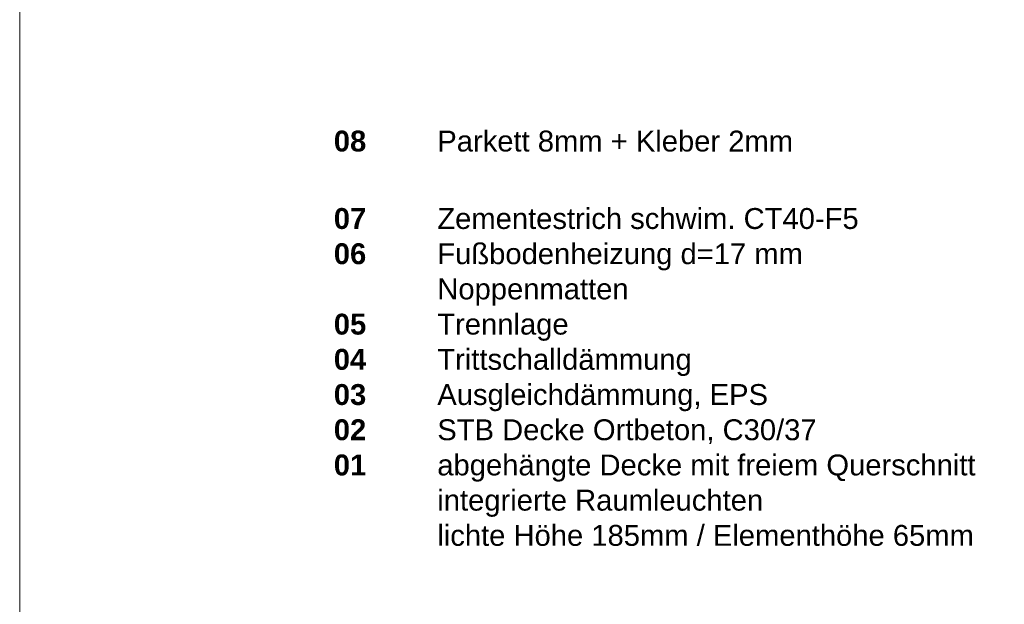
# Model space of a CAD drawing. Header units: metres. Extents: x 0.9 to 30.1, y -10.7 to 8.6.
# Tile 177 of 256: x 4 to 5.189, y 4.734 to 5.44. Entities that reach past the tile are written whole.
import ezdxf

# ---------------------------------------------------------------- set-up
doc = ezdxf.new("R2010")
doc.units = ezdxf.units.M
doc.layers.add('Keine', color=7, linetype='Continuous', lineweight=9)
doc.styles.add('Arial (bold)', font='arialbd.ttf')

msp = doc.modelspace()

# ---------------------------------------------------------------- linework, layer by layer
at = {"layer": 'Keine', "color": 255, "flags": 128}
msp.add_lwpolyline([(4, 6.6), (6, 6.6), (6, 4.2), (4, 4.2)], close=True, dxfattribs=at)

# ---------------------------------------------------------------- texts
at = {"layer": 'Keine', "color": 7, "insert": (4.3794, 5.30632), "char_height": 0.0252181, "attachment_point": 1, "line_spacing_factor": 1.011258, "style": 'Arial (bold)'}
msp.add_mtext('\\pxt4.957;08^I{\\fArial|b0|i0|c0|p0;Parkett 8mm + Kleber 2mm\\P^I}{\\fArial|b0|i0|c0|p0;\\H1.2x;\\P}07 ^I{\\fArial|b0|i0|c0|p0;Zementestrich schwim. CT40-F5\\P}06{\\fArial|b0|i0|c0|p0; ^I}{\\fArial|b0|i0|c0|p0;Fußbodenheizung d=17 mm \\P     ^INoppenmatten}{\\fArial|b0|i0|c0|p0;\\C1;\\P}05{\\fArial|b0|i0|c0|p0; ^ITrennlage}{\\fArial|b0|i0|c0|p0;\\P}04{\\fArial|b0|i0|c0|p0; ^ITrittschalld}{\\fArial|b0|i0|c0|p0;ämmung\\P}03{\\fArial|b0|i0|c0|p0; ^IAusgleich}{\\fArial|b0|i0|c0|p0;dämmung, EPS}{\\fArial|b0|i0|c0|p0;\\P}02{\\fArial|b0|i0|c0|p0; ^ISTB Decke Ortbeton, C30/37\\P}01{\\fArial|b0|i0|c0|p0;^Iabgehängte Decke mit freiem Querschnitt\\P^Iintegrierte Raumleuchten\\P^Ilichte Höhe 185mm / Elementhöhe 65mm}', dxfattribs=at)

doc.saveas('drawing.dxf')
